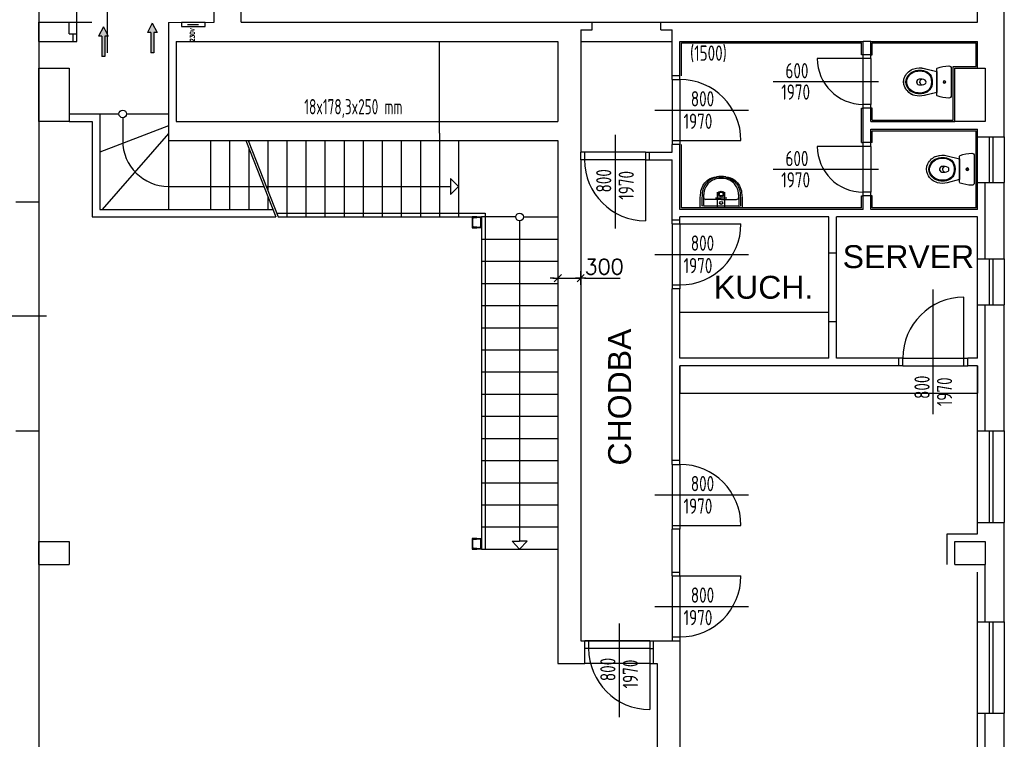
# Model space of a CAD drawing. Header units: millimetres. Extents: x -1190408159 to 361788912, y -2544212749 to 93633750.
# Tile 12 of 69: x 155551 to 168451, y -55897 to -46472. Entities that reach past the tile are written whole.
import ezdxf
from ezdxf.enums import TextEntityAlignment as Align

# ---------------------------------------------------------------- set-up
doc = ezdxf.new("R2010")
doc.units = ezdxf.units.MM
doc.header["$PDSIZE"] = -1
doc.linetypes.add('DIVIDE', pattern=[31.75, 12.7, -6.35, 0, -6.35, 0, -6.35])
for name, color, linetype in [('JIKA-2D', 9, 'Continuous'), ('jika2d', 4, 'Continuous'), ('KOTY', 3, 'Continuous'), ('KÓTY', 7, 'Continuous'), ('NAD', 7, 'DIVIDE'), ('OA-POPIS', 7, 'Continuous'), ('OA-TENKA', 7, 'Continuous'), ('OBKLAD', 9, 'Continuous'), ('OBVOD', 7, 'Continuous'), ('OTVORY', 1, 'Continuous'), ('POHLED', 8, 'Continuous'), ('Popis silný', 5, 'Continuous'), ('Půdorys', 7, 'Continuous'), ('SKELET', 6, 'Continuous'), ('teiko2d', 4, 'Continuous'), ('Značky', 3, 'Continuous')]:
    doc.layers.add(name, color=color, linetype=linetype)
doc.styles.add('ROMANS', font='romans.shx')
doc.styles.add('romans.shx', font='romans.shx', dxfattribs={"width": 0.8})
doc.styles.add('S_T_Y_L', font='geniso.shx', dxfattribs={"width": 0.8})
doc.styles.add('SEACAD_ARIAL_TTF', font='ARIAL.TTF')
doc.dimstyles.new('STANDARD$0', dxfattribs={"dimtxt": 2.5, "dimasz": 3, "dimexe": 1, "dimexo": 0, "dimgap": 1.5, "dimtad": 1, "dimdec": 3, "dimrnd": 0.01, "dimtxsty": 'Standard', "dimcen": 5, "dimdle": 1, "dimclrd": 4, "dimclre": 4, "dimclrt": 4, "dimazin": 2, "dimtfac": 0.6, "dimtdec": 3, "dimtmove": 0, "dimatfit": 3, "dimfxl": 1, "dimtvp": 1.5, "dimtolj": 1, "dimarcsym": 0})
doc.dimstyles.new('STAVEBNI50', dxfattribs={"dimscale": 100, "dimtxt": 2, "dimasz": 0.5, "dimexe": 1, "dimexo": 5, "dimgap": 1, "dimtad": 1, "dimdec": 0, "dimrnd": 5, "dimdsep": 46, "dimtxsty": 'ROMANS', "dimblk": 'KOTSIP', "dimcen": 0, "dimse1": 1, "dimse2": 1, "dimclrd": 256, "dimclre": 256, "dimclrt": 5, "dimadec": 0, "dimazin": 0, "dimtfac": 0.75, "dimtdec": 0, "dimtix": 1, "dimtmove": 2, "dimatfit": 3, "dimfxl": 1, "dimtvp": 1, "dimtolj": 1, "dimtzin": 0, "dimarcsym": 0})

# ---------------------------------------------------------------- blocks, each defined once
blk = doc.blocks.new('WC1')
at = {"layer": 'JIKA-2D', "color": 4, "linetype": 'Continuous'}
for points in [[(-178, 0, 0.448493), (-210, -31, 0.083491), (-180, -184, 0.312202), (-171, -191), (171, -191, 0.312175), (180, -184, 0.083488), (210, -31, 0.448493), (178, 0)], [(-136, -191), (-177, -353, 0.120198), (-178, -479, 0.223955), (-68, -607, 0.23388), (73, -607, 0.19794), (173, -490, 0.140172), (177, -353), (136, -191)], [(-2, -251, 0.174099), (-98, -279, 0.09079), (-132, -317, 0.124463), (-155, -413, 0.112921), (-133, -509, 0.175053), (-55, -580, 0.258811), (55, -580, 0.171883), (133, -509, 0.132088), (155, -413, 0.130329), (132, -317, 0.206732), (52, -256, 0.065592), (1, -251)]]:
    blk.add_lwpolyline(points, format="xyb", close=True, dxfattribs=at)
at = {"layer": 'JIKA-2D', "color": 9, "linetype": 'Continuous'}
for points in [[(-2, -261, 0.206576), (-105, -298, 0.205237), (-144, -433, 0.181771), (-98, -539, 0.194255), (-8, -584, 0.110799), (51, -573, 0.151845), (124, -505, 0.116294), (145, -413, 0.200993), (105, -298, 0.194141), (4, -260)], [(-37, -421, -0.14759), (-25, -342, -0.509098), (23, -342, -0.150241), (38, -420, -0.827552), (-37, -425)]]:
    blk.add_lwpolyline(points, format="xyb", close=True, dxfattribs=at)
blk.add_lwpolyline([(-37, -388, 0.634876), (37, -386)], format="xyb", dxfattribs=at)
at = {"layer": 'JIKA-2D', "color": 4, "linetype": 'Continuous'}
blk.add_circle((0, -90), 17.1, dxfattribs=at)
at = {"layer": 'JIKA-2D', "color": 9, "linetype": 'Continuous'}
blk.add_circle((0, -90), 13.6, dxfattribs=at)
blk = doc.blocks.new('KOTSIP')
at = {"layer": 'KOTY'}
for p, q in [((-1.33, 0), (1.33, 0)), ((-0.94, -0.94), (0.94, 0.94)), ((0, 1.79), (0, -1.79))]:
    blk.add_line(p, q, dxfattribs=at)
blk = doc.blocks.new('*D1422')
at = {"layer": 'Defpoints', "color": 0, "linetype": 'ByBlock', "ltscale": 2, "transparency": 16777216}
for p in [(162617, 63752), (162317, 62302), (162617, 60502)]:
    blk.add_point(p, dxfattribs=at)
at = {"layer": 'KOTY', "linetype": 'ByBlock', "lineweight": -2, "ltscale": 2, "transparency": 16777216}
for p, q in [((162267, 60502), (162217, 60502)), ((162317, 60502), (162617, 60502)), ((162667, 60502), (162717, 60502))]:
    blk.add_line(p, q, dxfattribs=at)
at = {"layer": 'KOTY', "linetype": 'ByBlock', "lineweight": -2, "ltscale": 2, "transparency": 16777216, "xscale": 50, "yscale": 50, "zscale": 50}
blk.add_blockref('KOTSIP', (162317, 60502), dxfattribs=at)
at = {"layer": 'KOTY', "linetype": 'ByBlock', "lineweight": -2, "ltscale": 2, "transparency": 16777216, "xscale": 50, "yscale": 50, "zscale": 50, "rotation": 180}
blk.add_blockref('KOTSIP', (162617, 60502), dxfattribs=at)
at = {"layer": 'KOTY', "color": 5, "linetype": 'ByBlock', "ltscale": 2, "transparency": 16777216, "insert": (162924, 60651), "char_height": 200, "attachment_point": 5, "style": 'ROMANS'}
blk.add_mtext('\\A1;300', dxfattribs=at)
blk = doc.blocks.new('A$C469515AC')
at = {"layer": 'Popis silný', "ltscale": 5}
blk.add_hatch(color=1, dxfattribs=at).paths.add_polyline_path([(64, 387), (128, 264), (84, 264), (84, 0), (44, 0), (44, 264), (0, 264)])
at = {"layer": 'Popis silný', "color": 1, "ltscale": 5}
for p, q in [((64, 387), (0, 264)), ((0, 264), (44, 264)), ((44, 264), (44, 0)), ((64, 387), (128, 264)), ((84, 264), (84, 0)), ((84, 264), (128, 264)), ((44, 0), (84, 0))]:
    blk.add_line(p, q, dxfattribs=at)
blk = doc.blocks.new('*D1430')
at = {"layer": 'Defpoints', "color": 0, "linetype": 'ByBlock', "ltscale": 2, "transparency": 16777216}
for p in [(163917, 59352), (167817, 59352), (167817, 58996)]:
    blk.add_point(p, dxfattribs=at)
at = {"layer": 'KÓTY', "color": 4, "linetype": 'ByBlock', "lineweight": -2, "ltscale": 2, "transparency": 16777216}
for p, q in [((163917, 59352), (163917, 58995)), ((167817, 59352), (167817, 58995)), ((163920, 58996), (167814, 58996))]:
    blk.add_line(p, q, dxfattribs=at)
at = {"layer": 'KÓTY', "color": 4, "linetype": 'ByBlock', "ltscale": 2, "transparency": 16777216}
for points in [[(163920, 58997), (163920, 58996), (163917, 58996)], [(167814, 58997), (167814, 58996), (167817, 58996)]]:
    blk.add_solid(points, dxfattribs=at)
at = {"layer": 'KÓTY', "color": 4, "linetype": 'ByBlock', "ltscale": 2, "transparency": 16777216, "insert": (165867, 58999), "char_height": 2.5, "attachment_point": 5}
blk.add_mtext('\\A1;3900', dxfattribs=at)
blk = doc.blocks.new('A$C16F2517A')
at = {"layer": 'JIKA-2D', "linetype": 'ByBlock'}
for points in [[(167280.8282, 62934.6), (167118.8529, 62892.9181, -0.120198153), (166992.4768, 62892.5952, -0.2239549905), (166864.356, 63001.9928, -0.2338795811), (166864.356, 63143.328, -0.1979395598), (166981.3822, 63243.1285, -0.1401719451), (167118.8529, 63247.4375), (167280.8282, 63205.8931)], [(167220.7745, 63067.8256, -0.1740990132), (167192.7747, 62971.8113, -0.0907895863), (167154.3143, 62937.7359, -0.1244630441), (167058.3488, 62914.8969, -0.1129211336), (166962.3159, 62937.4475, -0.1750533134), (166891.2373, 63015.3118, -0.2588111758), (166891.2373, 63125.0438, -0.171882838), (166962.3159, 63202.9081, -0.1320878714), (167058.3488, 63225.4586, -0.1303286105), (167154.3143, 63202.6197, -0.2067324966), (167215.309, 63122.3649, -0.0655918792), (167220.7745, 63071.5083)], [(167210.9534, 63068.4395, -0.2065757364), (167173.4232, 62964.8939, -0.205236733), (167038.0562, 62925.8746, -0.1817712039), (166932.4929, 62971.9427, -0.1942552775), (166887.9305, 63062.3108, -0.1107989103), (166898.264, 63121.4723, -0.1518451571), (166966.9962, 63194.0675, -0.116294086), (167058.3341, 63215.4585, -0.2009926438), (167173.4232, 63175.4621, -0.1941405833), (167211.5674, 63074.5775)], [(167471.5453, 62892.6778, -0.4484928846), (167440.8448, 62860.0425, -0.0834908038), (167287.3015, 62890.1833, -0.3122022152), (167280.8282, 62899.5409), (167280.8282, 63240.8147, -0.3121754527), (167287.3015, 63250.1722, -0.0834882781), (167440.8448, 63280.3134, -0.4484928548), (167471.5453, 63247.6778)], [(167050.1338, 63033.4517, 0.1475904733), (167129.06, 63045.5723, 0.509097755), (167129.3158, 63093.6058, 0.1502406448), (167051.6794, 63107.7429, 0.8275521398), (167046.4239, 63033.6133)], [(167580.8282, 61791.5116), (167418.8529, 61749.8297, -0.120198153), (167292.4768, 61749.5068, -0.2239549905), (167164.356, 61858.9044, -0.2338795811), (167164.356, 62000.2396, -0.1979395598), (167281.3822, 62100.0401, -0.1401719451), (167418.8529, 62104.3491), (167580.8282, 62062.8048)], [(167520.7745, 61924.7372, -0.1740990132), (167492.7747, 61828.7229, -0.0907895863), (167454.3143, 61794.6475, -0.1244630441), (167358.3488, 61771.8086, -0.1129211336), (167262.3159, 61794.3591, -0.1750533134), (167191.2373, 61872.2234, -0.2588111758), (167191.2373, 61981.9554, -0.171882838), (167262.3159, 62059.8197, -0.1320878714), (167358.3488, 62082.3702, -0.1303286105), (167454.3143, 62059.5313, -0.2067324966), (167515.309, 61979.2765, -0.0655918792), (167520.7745, 61928.4199)], [(167510.9534, 61925.3511, -0.2065757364), (167473.4232, 61821.8055, -0.205236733), (167338.0562, 61782.7862, -0.1817712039), (167232.4929, 61828.8543, -0.1942552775), (167187.9305, 61919.2224, -0.1107989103), (167198.264, 61978.3839, -0.1518451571), (167266.9962, 62050.9791, -0.116294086), (167358.3341, 62072.3701, -0.2009926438), (167473.4232, 62032.3737, -0.1941405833), (167511.5674, 61931.4891)], [(167771.5453, 61749.5894, -0.4484928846), (167740.8448, 61716.9542, -0.0834908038), (167587.3015, 61747.095, -0.3122022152), (167580.8282, 61756.4525), (167580.8282, 62097.7263, -0.3121754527), (167587.3015, 62107.0838, -0.0834882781), (167740.8448, 62137.225, -0.4484928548), (167771.5453, 62104.5894)], [(167350.1338, 61890.3633, 0.1475904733), (167429.06, 61902.4839, 0.509097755), (167429.3158, 61950.5174, 0.1502406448), (167351.6794, 61964.6545, 0.8275521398), (167346.4239, 61890.525)]]:
    blk.add_lwpolyline(points, format="xyb", close=True, dxfattribs=at)
for points in [[(167083.2418, 63032.7696, -0.6348764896), (167085.3115, 63107.4224)], [(167383.2418, 61889.6812, -0.6348764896), (167385.3115, 61964.334)]]:
    blk.add_lwpolyline(points, format="xyb", dxfattribs=at)
for radius in [17.0932, 13.6038]:
    blk.add_circle((167681.7771, 61927.0894), radius, dxfattribs=at)
at = {"layer": 'jika2d', "linetype": 'ByBlock'}
for q in [(164256.945, 61532.0894), (164656.9398, 61532.0894)]:
    blk.add_line((164456.9424, 61532.0894), q, dxfattribs=at)
for points in [[(164518.7774, 61829.2891, -0.1381027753), (164634.1858, 61783.3667, -0.2109720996), (164724.9278, 61620.9135, -0.0228916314), (164731.9424, 61481.6987), (164731.9424, 61422.0894), (164181.9424, 61422.0894), (164181.9424, 61481.6987, -0.0228916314), (164188.9569, 61620.9135, -0.2109720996), (164279.6989, 61783.3667, -0.1381027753), (164395.1074, 61829.2891, -0.1001703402)], [(164395.1074, 61817.9482, 0.1490987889), (164284.1622, 61765.872, 0.1821692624), (164208.8916, 61619.274, 0.0229308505), (164201.9424, 61481.6529), (164201.9424, 61446.2784)], [(164518.7774, 61829.2891, 0.0776309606), (164395.1074, 61829.2891, 0.0776309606)], [(164518.7774, 61817.9482, 0.0776309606), (164395.1074, 61817.9482, 0.0776309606)], [(164518.7774, 61802.5195, 0.0776309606), (164395.1074, 61802.5195, 0.0776309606)], [(164518.7774, 61817.9482, -0.1490987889), (164629.7225, 61765.872, -0.1821692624), (164704.9931, 61619.274, -0.0229308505), (164711.9424, 61481.6529), (164711.9424, 61446.2784)], [(164226.945, 61562.0894, 0.0227199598), (164229.1992, 61442.0894, 0.089111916)], [(164686.9398, 61562.0894, -0.0226853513), (164684.6856, 61442.0894, -0.089111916)]]:
    blk.add_lwpolyline(points, format="xyb", dxfattribs=at)
for points in [[(164229.1992, 61442.0894), (164201.9424, 61446.2784)], [(164684.6856, 61442.0894), (164229.1992, 61442.0894)], [(164684.6856, 61442.0894), (164711.9424, 61446.2784)]]:
    blk.add_lwpolyline(points, dxfattribs=at)
for centre, radius in [((164456.9424, 61603.0894), 37.5), ((164456.9424, 61603.0894), 25), ((164456.9424, 61487.0894), 20)]:
    blk.add_circle(centre, radius, dxfattribs=at)
for centre, radius, start, end in [((164442.7814, 61595.1358), 212.7929, 102.9464023, 143.51515067), ((164471.1034, 61595.1358), 212.7929, 36.48484933, 77.0535977), ((164446.1179, 61593.8233), 216.2579, 143.76118327, 174.20939002), ((164467.7669, 61593.8233), 216.2579, 5.79060998, 36.23881673), ((164423.9205, 61574.236), 197.3496, 167.88866791, 183.52869455), ((164256.945, 61562.0894), 30, 180, 270), ((164656.9398, 61562.0894), 30, 270, 0), ((164489.9643, 61574.236), 197.3496, 356.47130545, 12.11133209)]:
    blk.add_arc(centre, radius, start, end, dxfattribs=at)
at = {"layer": 'KOTY', "linetype": 'ByBlock', "ltscale": 2}
blk.add_line((162716.5453, 60502.0894), (163135.1343, 60502.0894), dxfattribs=at)
at = {"layer": 'NAD', "linetype": 'ByBlock', "ltscale": 0.5}
for p, q in [((160766.5453, 62402.0894), (160766.5453, 63602.0894)), ((158266.5453, 62302.0894), (158266.5453, 62285.3137))]:
    blk.add_line(p, q, dxfattribs=at)
at = {"layer": 'NAD', "linetype": 'ByBlock', "ltscale": 10}
for p, q in [((160766.5453, 62402.0894), (160766.5453, 61302.0894)), ((158516.5453, 62302.0894), (158516.5453, 61650.972)), ((158766.5453, 62302.0894), (158766.5453, 61302.0894)), ((159016.5453, 62302.0894), (159016.5453, 61302.0894)), ((159266.5453, 62302.0894), (159266.5453, 61302.0894)), ((159516.5453, 62302.0894), (159516.5453, 61302.0894)), ((159766.5453, 62302.0894), (159766.5453, 61302.0894)), ((160016.5453, 62302.0894), (160016.5453, 61302.0894)), ((160266.5453, 62302.0894), (160266.5453, 61302.0894)), ((160516.5453, 62302.0894), (160516.5453, 61302.0894)), ((161016.5453, 62302.0894), (161016.5453, 61302.0894)), ((161016.5453, 61702.0894), (160910.4793, 61808.1554)), ((160910.4793, 61808.1554), (160910.4793, 61596.0234)), ((158496.3994, 61702.0894), (160910.4793, 61702.0894)), ((161016.5453, 61702.0894), (160910.4793, 61596.0234)), ((158634.3377, 61352.0894), (161366.5453, 61352.0894)), ((158654.0432, 61302.0894), (161316.5453, 61302.0894)), ((161316.5453, 61302.0894), (161316.5453, 56952.0894)), ((161766.5453, 61302.0894), (161316.5453, 61302.0894)), ((161366.5453, 61352.0894), (161366.5453, 56952.0894)), ((161866.5453, 61302.0894), (162316.5453, 61302.0894)), ((161816.5453, 61252.0894), (161816.5453, 57054.7228)), ((161316.5453, 61012.0894), (162316.5453, 61012.0894)), ((161316.5453, 60722.0894), (162316.5453, 60722.0894)), ((161316.5453, 60432.0894), (162316.5453, 60432.0894)), ((161316.5453, 60142.0894), (162316.5453, 60142.0894)), ((161316.5453, 59852.0894), (162316.5453, 59852.0894)), ((161316.5453, 59562.0894), (162316.5453, 59562.0894)), ((161316.5453, 59272.0894), (162316.5453, 59272.0894)), ((161316.5453, 58982.0894), (162316.5453, 58982.0894)), ((161316.5453, 58692.0894), (162316.5453, 58692.0894)), ((161316.5453, 58402.0894), (162316.5453, 58402.0894)), ((161316.5453, 58112.0894), (162316.5453, 58112.0894)), ((161316.5453, 57822.0894), (162316.5453, 57822.0894)), ((161316.5453, 57532.0894), (162316.5453, 57532.0894)), ((161316.5453, 57242.0894), (162316.5453, 57242.0894)), ((161816.5453, 56952.0894), (161719.4979, 57054.7228)), ((161719.4979, 57054.7228), (161816.5453, 57054.7228)), ((161816.5453, 56952.0894), (161913.5927, 57054.7228)), ((161913.5927, 57054.7228), (161816.5453, 57054.7228)), ((161316.5453, 56952.0894), (162316.5453, 56952.0894))]:
    blk.add_line(p, q, dxfattribs=at)
blk.add_circle((161816.5453, 61302.0894), 50, dxfattribs=at)
at = {"layer": 'OA-TENKA', "linetype": 'ByBlock', "ltscale": 50}
for p, q in [((162766.5453, 63852.0894), (163666.5453, 63852.0894)), ((162616.5453, 63602.0894), (163816.5453, 63602.0894)), ((155516.5453, 61502.0894), (155516.5453, 58502.0894))]:
    blk.add_line(p, q, dxfattribs=at)
at = {"layer": 'OA-TENKA', "linetype": 'ByBlock', "ltscale": 2}
blk.add_line((165866.5453, 60052.0894), (163916.5453, 60052.0894), dxfattribs=at)
at = {"layer": 'OBKLAD', "linetype": 'ByBlock', "ltscale": 2}
for p, q in [((163936.5453, 63582.0894), (166296.5453, 63582.0894)), ((163936.5453, 63152.0894), (163936.5453, 63582.0894)), ((166296.5453, 63427.0894), (166296.5453, 63582.0894)), ((166436.5453, 63582.0894), (167796.5453, 63582.0894)), ((166436.5453, 63427.0894), (166436.5453, 63582.0894)), ((167796.5453, 63272.0894), (167796.5453, 63582.0894)), ((166316.5453, 63427.0894), (166296.5453, 63427.0894)), ((166416.5453, 63427.0894), (166436.5453, 63427.0894)), ((167496.5453, 62572.0894), (167496.5453, 63272.0894)), ((167496.5453, 63272.0894), (167796.5453, 63272.0894)), ((166296.5453, 62277.0894), (166296.5453, 62727.0894)), ((166296.5453, 62727.0894), (166316.5453, 62727.0894)), ((166436.5453, 62727.0894), (166416.5453, 62727.0894)), ((166436.5453, 62572.0894), (166436.5453, 62727.0894)), ((166436.5453, 62572.0894), (167496.5453, 62572.0894)), ((166436.5453, 62277.0894), (166436.5453, 62432.0894)), ((166436.5453, 62432.0894), (167796.5453, 62432.0894)), ((167796.5453, 61422.0894), (167796.5453, 62432.0894)), ((163936.5453, 61422.0894), (163936.5453, 62251.9981)), ((166296.5453, 62277.0894), (166316.5453, 62277.0894)), ((166436.5453, 62277.0894), (166416.5453, 62277.0894)), ((166296.5453, 61422.0894), (166296.5453, 61577.0894)), ((166296.5453, 61577.0894), (166316.5453, 61577.0894)), ((166436.5453, 61577.0894), (166416.5453, 61577.0894)), ((166436.5453, 61422.0894), (166436.5453, 61577.0894)), ((166296.5453, 61422.0894), (163936.5453, 61422.0894)), ((167796.5453, 61422.0894), (166436.5453, 61422.0894))]:
    blk.add_line(p, q, dxfattribs=at)
at = {"layer": 'OBVOD', "linetype": 'ByBlock'}
for p, q in [((155516.5453, 64402.0894), (155516.5453, 61502.0894)), ((157216.5453, 63851.0518), (157216.5453, 62302.0894)), ((162616.5453, 63752.0894), (162616.5453, 62152.0894)), ((157316.5453, 63602.0894), (157316.5453, 62552.0894)), ((162316.5453, 63602.0894), (162316.5453, 62552.0894)), ((155916.5453, 62652.0894), (156316.5453, 62652.0894)), ((156316.5453, 62652.0894), (156316.5453, 61402.0894)), ((155916.5453, 62552.0894), (156216.5453, 62552.0894)), ((156216.5453, 62552.0894), (156216.5453, 61302.0894)), ((162316.5453, 62302.0894), (162316.5453, 55452.0894)), ((162616.5453, 62052.0894), (162616.5453, 55752.0894)), ((155216.5453, 61502.0894), (155516.5453, 61502.0894)), ((155216.5453, 58502.0894), (155516.5453, 58502.0894)), ((155516.5453, 58502.0894), (155516.5453, 43952.0894)), ((163916.5453, 55752.0894), (163916.5453, 50852.0894)), ((163616.5453, 55452.0894), (163616.5453, 47602.0894))]:
    blk.add_line(p, q, dxfattribs=at)
at = {"layer": 'OBVOD', "linetype": 'ByBlock', "ltscale": 2}
for p, q in [((168166.5453, 62352.0894), (168166.5453, 64427.0894)), ((167816.5453, 63852.0894), (167816.5453, 64264.2001)), ((157816.5453, 63852.0894), (157816.5453, 64019.0143)), ((158166.5453, 63852.0894), (158166.5453, 64019.0143)), ((155516.5453, 63852.0894), (155916.5453, 63852.0894)), ((155916.5453, 63702.0894), (155916.5453, 63852.0894)), ((157216.5453, 63851.0518), (157816.5453, 63852.0894)), ((158166.5453, 63852.0894), (162766.5453, 63852.0894)), ((162616.5453, 63752.0894), (162766.5453, 63752.0894)), ((162766.5453, 63752.0894), (162766.5453, 63852.0894)), ((163666.5453, 63852.0894), (165116.5453, 63852.0894)), ((163666.5453, 63752.0894), (163816.5453, 63752.0894)), ((163816.5453, 63152.0894), (163816.5453, 63752.0894)), ((165116.5453, 63852.0894), (167816.5453, 63852.0894)), ((155516.5453, 63602.0894), (156016.5453, 63602.0894)), ((155916.5453, 63702.0894), (156016.5453, 63702.0894)), ((156016.5453, 63602.0894), (156016.5453, 63702.0894)), ((157316.5453, 63602.0894), (162316.5453, 63602.0894)), ((163916.5453, 63602.0894), (166316.5453, 63602.0894)), ((163916.5453, 63152.0894), (163916.5453, 63602.0894)), ((166316.5453, 63377.0894), (166316.5453, 63602.0894)), ((166416.5453, 63602.0894), (167816.5453, 63602.0894)), ((166416.5453, 63377.0894), (166416.5453, 63602.0894)), ((167816.5453, 63252.0894), (167816.5453, 63602.0894)), ((166416.5453, 63377.0894), (166316.5453, 63377.0894)), ((163916.5453, 63152.0894), (163816.5453, 63152.0894)), ((166316.5453, 62227.0894), (166316.5453, 62777.0894)), ((166416.5453, 62777.0894), (166316.5453, 62777.0894)), ((166416.5453, 62552.0894), (166416.5453, 62777.0894)), ((157316.5453, 62552.0894), (162316.5453, 62552.0894)), ((166416.5453, 62552.0894), (167516.5453, 62552.0894)), ((166416.5453, 62227.0894), (166416.5453, 62452.0894)), ((166416.5453, 62452.0894), (167816.5453, 62452.0894)), ((167816.5453, 62352.0894), (167816.5453, 62452.0894)), ((167816.5453, 62352.0894), (168166.5453, 62352.0894)), ((157216.5453, 62302.0894), (162316.5453, 62302.0894)), ((163816.5453, 62152.0894), (163816.5453, 62252.0894)), ((163916.5453, 62252.0894), (163816.5453, 62252.0894)), ((163916.5453, 61402.0894), (163916.5453, 62252.0894)), ((166416.5453, 62227.0894), (166316.5453, 62227.0894)), ((162616.5453, 62052.0894), (162616.5453, 62152.0894)), ((163516.5453, 62052.0894), (163516.5453, 62152.0894)), ((163516.5453, 62152.0894), (163816.5453, 62152.0894)), ((163516.5453, 62052.0894), (163816.5453, 62052.0894)), ((163816.5453, 61262.0894), (163816.5453, 62052.0894)), ((167816.5453, 61402.0894), (167816.5453, 61752.0894)), ((167816.5453, 61752.0894), (168166.5453, 61752.0894)), ((168166.5453, 60752.0894), (168166.5453, 61752.0894)), ((166316.5453, 61402.0894), (166316.5453, 61627.0894)), ((166416.5453, 61627.0894), (166316.5453, 61627.0894)), ((166416.5453, 61402.0894), (166416.5453, 61627.0894)), ((156216.5453, 61302.0894), (158621.7974, 61302.0894)), ((156316.5453, 61402.0894), (158582.3865, 61402.0894)), ((166316.5453, 61402.0894), (163916.5453, 61402.0894)), ((165866.5453, 61302.0894), (163916.5453, 61302.0894)), ((163916.5453, 61262.0894), (163916.5453, 61302.0894)), ((165866.5453, 60827.0894), (165866.5453, 61302.0894)), ((167816.5453, 61302.0894), (165966.5453, 61302.0894)), ((165966.5453, 60827.0894), (165966.5453, 61302.0894)), ((167816.5453, 61402.0894), (166416.5453, 61402.0894)), ((167816.5453, 60752.0894), (167816.5453, 61302.0894)), ((163916.5453, 61262.0894), (163816.5453, 61262.0894)), ((165966.5453, 60827.0894), (165866.5453, 60827.0894)), ((167816.5453, 60752.0894), (168166.5453, 60752.0894)), ((163916.5453, 60362.0894), (163816.5453, 60362.0894)), ((163816.5453, 58112.0894), (163816.5453, 60362.0894)), ((163916.5453, 59452.0894), (163916.5453, 60362.0894)), ((167816.5453, 59452.0894), (167816.5453, 60152.0894)), ((167816.5453, 60152.0894), (168166.5453, 60152.0894)), ((168166.5453, 58502.0894), (168166.5453, 60152.0894)), ((165866.5453, 59452.0894), (165866.5453, 59927.0894)), ((165966.5453, 59927.0894), (165866.5453, 59927.0894)), ((165966.5453, 59452.0894), (165966.5453, 59927.0894)), ((165866.5453, 59452.0894), (163916.5453, 59452.0894)), ((166786.5453, 59352.0894), (163916.5453, 59352.0894)), ((163916.5453, 58112.0894), (163916.5453, 59352.0894)), ((166786.5453, 59452.0894), (165966.5453, 59452.0894)), ((166786.5453, 59352.0894), (166786.5453, 59452.0894)), ((167686.5453, 59352.0894), (167686.5453, 59452.0894)), ((167816.5453, 59452.0894), (167686.5453, 59452.0894)), ((167816.5453, 59352.0894), (167686.5453, 59352.0894)), ((167816.5453, 58502.0894), (167816.5453, 59352.0894)), ((167816.5453, 58502.0894), (168166.5453, 58502.0894)), ((163916.5453, 58112.0894), (163816.5453, 58112.0894)), ((167816.5453, 57302.0894), (168166.5453, 57302.0894)), ((167816.5453, 57152.0894), (167816.5453, 57302.0894)), ((168166.5453, 56002.0894), (168166.5453, 57302.0894)), ((163916.5453, 57212.0894), (163816.5453, 57212.0894)), ((163816.5453, 56652.0894), (163816.5453, 57212.0894)), ((163916.5453, 56652.0894), (163916.5453, 57212.0894)), ((167416.5453, 57152.0894), (167816.5453, 57152.0894)), ((167416.5453, 56752.0894), (167416.5453, 57152.0894)), ((163816.5453, 56652.0894), (163916.5453, 56652.0894)), ((167816.5453, 56002.0894), (167816.5453, 56652.0894)), ((167816.5453, 56002.0894), (168166.5453, 56002.0894)), ((162616.5453, 55752.0894), (163816.5453, 55752.0894)), ((162670.6794, 55452.0894), (162670.6794, 55752.0894)), ((163570.6794, 55452.0894), (163570.6794, 55752.0894)), ((163816.5453, 55752.0894), (163916.5453, 55752.0894)), ((162316.5453, 55452.0894), (162670.6794, 55452.0894)), ((163570.6794, 55452.0894), (163616.5453, 55452.0894)), ((167816.5453, 53202.0894), (167816.5453, 54802.0894)), ((167816.5453, 54802.0894), (168166.5453, 54802.0894)), ((168166.5453, 53202.0894), (168166.5453, 54802.0894))]:
    blk.add_line(p, q, dxfattribs=at)
for points in [[(161196.5453, 61162.0894), (161256.5453, 61162.0894), (161256.5453, 61164.6114, 0.391021), (161251.4843, 61170.0944), (161212.7483, 61173.1934, -0.391021), (161203.5453, 61183.1614), (161203.5453, 61281.0174, -0.391021), (161212.7483, 61290.9854), (161251.4843, 61294.0844, 0.391021), (161256.5453, 61299.5674), (161256.5453, 61302.0894), (161196.5453, 61302.0894)], [(161316.5453, 61162.0894), (161256.5453, 61162.0894), (161256.5453, 61164.6114, -0.391021), (161261.6063, 61170.0944), (161300.3423, 61173.1934, 0.391021), (161309.5453, 61183.1614), (161309.5453, 61281.0174, 0.391021), (161300.3423, 61290.9854), (161261.6063, 61294.0844, -0.391021), (161256.5453, 61299.5674), (161256.5453, 61302.0894), (161316.5453, 61302.0894)], [(161196.5453, 56952.0894), (161256.5453, 56952.0894), (161256.5453, 56954.6114, 0.391021), (161251.4843, 56960.0944), (161212.7483, 56963.1934, -0.391021), (161203.5453, 56973.1614), (161203.5453, 57071.0174, -0.391021), (161212.7483, 57080.9854), (161251.4843, 57084.0844, 0.391021), (161256.5453, 57089.5674), (161256.5453, 57092.0894), (161196.5453, 57092.0894)], [(161316.5453, 56952.0894), (161256.5453, 56952.0894), (161256.5453, 56954.6114, -0.391021), (161261.6063, 56960.0944), (161300.3423, 56963.1934, 0.391021), (161309.5453, 56973.1614), (161309.5453, 57071.0174, 0.391021), (161300.3423, 57080.9854), (161261.6063, 57084.0844, -0.391021), (161256.5453, 57089.5674), (161256.5453, 57092.0894), (161316.5453, 57092.0894)]]:
    blk.add_lwpolyline(points, format="xyb", close=True, dxfattribs=at)
at = {"layer": 'OTVORY', "linetype": 'ByBlock'}
for p, q in [((163816.5453, 63102.0894), (163816.5453, 63152.0894)), ((163816.5453, 63102.0894), (163916.5453, 63102.0894)), ((163816.5453, 63102.0894), (163816.5453, 62302.0894)), ((163916.5453, 63102.0894), (163916.5453, 63152.0894)), ((163916.5453, 63102.0894), (163916.5453, 62302.0894)), ((163588.4758, 62702.0894), (164816.5453, 62702.0894)), ((163066.5453, 62380.1589), (163066.5453, 61152.0894)), ((163816.5453, 62302.0894), (163916.5453, 62302.0894)), ((163816.5453, 62302.0894), (163816.5453, 62252.0894)), ((163916.5453, 62302.0894), (164716.5453, 62302.0894)), ((163916.5453, 62302.0894), (163916.5453, 62252.0894)), ((162666.5453, 62152.0894), (162616.5453, 62152.0894)), ((162666.5453, 62052.0894), (162616.5453, 62052.0894)), ((162666.5453, 62152.0894), (162666.5453, 62052.0894)), ((163466.5453, 62152.0894), (162666.5453, 62152.0894)), ((163466.5453, 62052.0894), (162666.5453, 62052.0894)), ((163466.5453, 62152.0894), (163466.5453, 62052.0894)), ((163466.5453, 62152.0894), (163516.5453, 62152.0894)), ((163466.5453, 62052.0894), (163516.5453, 62052.0894)), ((163466.5453, 62052.0894), (163466.5453, 61252.0894)), ((163816.5453, 61212.0894), (163816.5453, 61262.0894)), ((163816.5453, 61212.0894), (163916.5453, 61212.0894)), ((163816.5453, 61212.0894), (163816.5453, 60412.0894)), ((163916.5453, 61212.0894), (163916.5453, 61262.0894)), ((163916.5453, 61212.0894), (163916.5453, 60412.0894)), ((163916.5453, 61212.0894), (164716.5453, 61212.0894)), ((163588.4758, 60812.0894), (164816.5453, 60812.0894)), ((165866.5453, 59927.0894), (165866.5453, 60827.0894)), ((165966.5453, 59927.0894), (165966.5453, 60827.0894)), ((163816.5453, 60412.0894), (163916.5453, 60412.0894)), ((163816.5453, 60412.0894), (163816.5453, 60362.0894)), ((163916.5453, 60412.0894), (163916.5453, 60362.0894)), ((167236.5453, 58720.7069), (167236.5453, 60352.0894)), ((167636.5453, 59452.0894), (167636.5453, 60252.0894)), ((155616.5453, 60002.0894), (153616.5453, 60002.0894)), ((166836.5453, 59452.0894), (166786.5453, 59452.0894)), ((166836.5453, 59352.0894), (166786.5453, 59352.0894)), ((166836.5453, 59352.0894), (166836.5453, 59452.0894)), ((166836.5453, 59452.0894), (167636.5453, 59452.0894)), ((166836.5453, 59352.0894), (167636.5453, 59352.0894)), ((167636.5453, 59352.0894), (167636.5453, 59452.0894)), ((167636.5453, 59452.0894), (167686.5453, 59452.0894)), ((167636.5453, 59352.0894), (167686.5453, 59352.0894)), ((163816.5453, 58062.0894), (163816.5453, 58112.0894)), ((163816.5453, 58062.0894), (163916.5453, 58062.0894)), ((163816.5453, 58062.0894), (163816.5453, 57262.0894)), ((163916.5453, 58062.0894), (163916.5453, 58112.0894)), ((163916.5453, 58062.0894), (163916.5453, 57262.0894)), ((163588.4758, 57662.0894), (164816.5453, 57662.0894)), ((163816.5453, 57262.0894), (163916.5453, 57262.0894)), ((163816.5453, 57262.0894), (163816.5453, 57212.0894)), ((163916.5453, 57262.0894), (164716.5453, 57262.0894)), ((163916.5453, 57262.0894), (163916.5453, 57212.0894)), ((163816.5453, 56602.0894), (163816.5453, 56652.0894)), ((163916.5453, 56602.0894), (163916.5453, 56652.0894)), ((163816.5453, 56602.0894), (163916.5453, 56602.0894)), ((163816.5453, 56602.0894), (163816.5453, 55802.0894)), ((163916.5453, 56602.0894), (163916.5453, 55802.0894)), ((163916.5453, 56602.0894), (164716.5453, 56602.0894)), ((163588.4758, 56202.0894), (164816.5453, 56202.0894)), ((163120.6794, 55980.1589), (163120.6794, 54752.0894)), ((162720.6794, 55752.0894), (162670.6794, 55752.0894)), ((162720.6794, 55752.0894), (162720.6794, 55652.0894)), ((163520.6794, 55752.0894), (162720.6794, 55752.0894)), ((163520.6794, 55752.0894), (163520.6794, 55652.0894)), ((163520.6794, 55752.0894), (163570.6794, 55752.0894)), ((163816.5453, 55802.0894), (163916.5453, 55802.0894)), ((163816.5453, 55802.0894), (163816.5453, 55752.0894)), ((163916.5453, 55802.0894), (163916.5453, 55752.0894)), ((162720.6794, 55652.0894), (162670.6794, 55652.0894)), ((163520.6794, 55652.0894), (162720.6794, 55652.0894)), ((163520.6794, 55652.0894), (163570.6794, 55652.0894)), ((163520.6794, 55652.0894), (163520.6794, 54852.0894)), ((162720.6794, 55452.0894), (162670.6794, 55452.0894)), ((163520.6794, 55452.0894), (162720.6794, 55452.0894)), ((163520.6794, 55452.0894), (163570.6794, 55452.0894))]:
    blk.add_line(p, q, dxfattribs=at)
for centre, start, end in [((163916.5453, 62302.0894), 0, 90), ((163466.5453, 62052.0894), 180, 270), ((163916.5453, 61212.0894), 270, 0), ((167636.5453, 59452.0894), 90, 180), ((163916.5453, 57262.0894), 0, 90), ((163916.5453, 56602.0894), 270, 0), ((163520.6794, 55652.0894), 180, 270)]:
    blk.add_arc(centre, 800, start, end, dxfattribs=at)
at = {"layer": 'POHLED', "linetype": 'ByBlock', "ltscale": 2}
for p, q in [((156416.5453, 63452.0894), (156416.5453, 65037.033)), ((156016.5453, 63702.0894), (156016.5453, 64502.0894)), ((155516.5453, 63602.0894), (155516.5453, 63852.0894)), ((163666.5453, 63752.0894), (163666.5453, 63852.0894)), ((155966.5453, 63602.0894), (155966.5453, 63702.0894)), ((166416.5453, 63602.0894), (166316.5453, 63602.0894)), ((166316.5453, 63377.0894), (165716.5453, 63377.0894)), ((166416.5453, 63427.0894), (166316.5453, 63427.0894)), ((166316.5453, 62777.0894), (166316.5453, 63377.0894)), ((166416.5453, 63377.0894), (166416.5453, 62777.0894)), ((165136.1392, 63077.0894), (166516.5453, 63077.0894)), ((166416.5453, 62727.0894), (166316.5453, 62727.0894)), ((156316.5453, 62652.0894), (156566.5453, 62652.0894)), ((156616.5453, 62602.0894), (156616.5453, 62302.0894)), ((156666.5453, 62652.0894), (157216.5453, 62652.0894)), ((157216.5453, 62494.3767), (156316.5453, 62150.3181)), ((157216.5453, 62394.6153), (156348.6165, 61402.0894)), ((167816.5453, 61752.0894), (167816.5453, 62352.0894)), ((167966.5453, 62352.0894), (167966.5453, 61752.0894)), ((168016.5453, 62352.0894), (168016.5453, 61752.0894)), ((168166.5453, 62352.0894), (168166.5453, 61752.0894)), ((157216.5453, 62302.0894), (157216.5453, 61402.0894)), ((157766.5453, 62302.0894), (157766.5453, 61402.0894)), ((158016.5453, 62302.0894), (158016.5453, 61402.0894)), ((158227.688, 62302.0894), (158621.7974, 61302.0894)), ((158259.9338, 62302.0894), (158654.0432, 61302.0894)), ((158266.5453, 62203.4943), (158266.5453, 61402.0894)), ((166316.5453, 62227.0894), (165716.5453, 62227.0894)), ((166416.5453, 62277.0894), (166316.5453, 62277.0894)), ((166316.5453, 61627.0894), (166316.5453, 62227.0894)), ((166416.5453, 62227.0894), (166416.5453, 61627.0894)), ((165136.1392, 61927.0894), (166516.5453, 61927.0894)), ((157216.5453, 61702.0894), (158464.1536, 61702.0894)), ((167916.5453, 60752.0894), (167916.5453, 61752.0894)), ((158516.5453, 61569.1526), (158516.5453, 61402.0894)), ((166416.5453, 61577.0894), (166316.5453, 61577.0894)), ((167816.5453, 60152.0894), (167816.5453, 60752.0894)), ((167966.5453, 60752.0894), (167966.5453, 60152.0894)), ((168016.5453, 60752.0894), (168016.5453, 60152.0894)), ((168166.5453, 60752.0894), (168166.5453, 60152.0894)), ((167916.5453, 58502.0894), (167916.5453, 60152.0894)), ((167816.5453, 57302.0894), (167816.5453, 58502.0894)), ((167966.5453, 58502.0894), (167966.5453, 57302.0894)), ((168016.5453, 58502.0894), (168016.5453, 57302.0894)), ((168166.5453, 58502.0894), (168166.5453, 57302.0894)), ((167916.5453, 56002.0894), (167916.5453, 56752.0894)), ((167816.5453, 54802.0894), (167816.5453, 56002.0894)), ((167966.5453, 56002.0894), (167966.5453, 54802.0894)), ((168016.5453, 56002.0894), (168016.5453, 54802.0894)), ((168166.5453, 56002.0894), (168166.5453, 54802.0894)), ((167916.5453, 53202.0894), (167916.5453, 54802.0894))]:
    blk.add_line(p, q, dxfattribs=at)
blk.add_circle((156616.5453, 62652.0894), 50, dxfattribs=at)
for centre in [(166316.5453, 63377.0894), (157216.5453, 62302.0894), (166316.5453, 62227.0894)]:
    blk.add_arc(centre, 600, 180, 270, dxfattribs=at)
at = {"layer": 'Půdorys', "linetype": 'ByBlock'}
for p, q in [((155516.5453, 63852.0894), (156211.5453, 63852.0894)), ((157464.2684, 63824.9617), (157610.6584, 63824.9617))]:
    blk.add_line(p, q, dxfattribs=at)
blk.add_lwpolyline([(157384.5591, 63851.0208), (157384.5591, 63795.3157), (157696.1654, 63795.3157), (157696.1654, 63851.0208)], close=True, dxfattribs=at)
at = {"layer": 'SKELET', "linetype": 'ByBlock', "ltscale": 2}
for p, q in [((155516.5453, 63252.0894), (155916.5453, 63252.0894)), ((155516.5453, 62552.0894), (155516.5453, 63252.0894)), ((155916.5453, 63252.0894), (155916.5453, 62552.0894)), ((155916.5453, 62552.0894), (155516.5453, 62552.0894)), ((155516.5453, 57052.0894), (155916.5453, 57052.0894)), ((155516.5453, 56752.0894), (155516.5453, 57052.0894)), ((155916.5453, 57052.0894), (155916.5453, 56752.0894)), ((167516.5453, 57052.0894), (167916.5453, 57052.0894)), ((167516.5453, 56752.0894), (167516.5453, 57052.0894)), ((167916.5453, 57052.0894), (167916.5453, 56752.0894)), ((155516.5453, 56752.0894), (155916.5453, 56752.0894)), ((167516.5453, 56752.0894), (167916.5453, 56752.0894))]:
    blk.add_line(p, q, dxfattribs=at)
blk.add_lwpolyline([(167516.5453, 62552.0894), (167516.5453, 63252.0894), (167916.5453, 63252.0894), (167916.5453, 62552.0894), (167516.5453, 62552.0894)], dxfattribs=at)
at = {"layer": 'teiko2d', "linetype": 'ByBlock'}
for p, q in [((164531.9424, 61546.6815), (164381.9424, 61546.6815)), ((164406.9424, 61422.0894), (164406.9424, 61625.1504)), ((164506.9424, 61422.0894), (164506.9424, 61625.1504))]:
    blk.add_line(p, q, dxfattribs=at)
at = {"layer": 'POHLED', "linetype": 'ByBlock', "xscale": -1, "rotation": 270}
for p in [(167471.5453, 63070.1778), (167771.5453, 61927.0894)]:
    blk.add_blockref('WC1', p, dxfattribs=at)
at = {"layer": 'Značky', "linetype": 'ByBlock', "xscale": -1}
for p in [(156427.7373, 63404.2255), (157068.2513, 63453.8772)]:
    blk.add_blockref('A$C469515AC', p, dxfattribs=at)
at = {"layer": 'KOTY', "linetype": 'ByBlock', "style": 'S_T_Y_L'}
for s, width, p in [('(1500)', 0.8, (164289.6318, 63348.5842)), ('600', 0.8, (165449.8462, 63117.7662)), ('1970', 0.8, (165433.0223, 62838.4412)), ('18x178,3x250 mm', 0.7, (159637.8281, 62646.4442)), ('600', 0.8, (165449.8462, 61967.7662)), ('1970', 0.8, (165433.0223, 61688.4412))]:
    blk.add_text(s, height=200, dxfattribs=dict(at, width=width)).set_placement(p, align=Align.CENTER)
at = {"layer": 'OA-POPIS', "linetype": 'ByBlock', "style": 'S_T_Y_L', "width": 0.8}
for s, p in [('800', (164212.4199, 62750.1503)), ('1970', (164153.0145, 62455.349)), ('800', (164212.4199, 60860.1503)), ('1970', (164153.0145, 60565.349)), ('800', (164212.4199, 57710.1503)), ('1970', (164153.0145, 57415.349)), ('800', (164212.4199, 56250.1503)), ('1970', (164153.0145, 55955.349))]:
    blk.add_text(s, height=200, dxfattribs=at).set_placement(p, align=Align.CENTER)
for s, p in [('800', (163018.4843, 61776.0335)), ('1970', (163313.2857, 61716.6281)), ('800', (167188.4843, 59072.2653)), ('1970', (167483.2857, 59012.8598)), ('800', (163072.6184, 55376.0335)), ('1970', (163367.4198, 55316.6281))]:
    blk.add_text(s, height=200, rotation=90, dxfattribs=at).set_placement(p, align=Align.CENTER)
at = {"layer": 'OA-TENKA', "linetype": 'ByBlock', "style": 'SEACAD_ARIAL_TTF'}
for s, p in [('SERVER', (166048.5737, 60932.8542)), ('KUCH.', (164360.561, 60531.558))]:
    blk.add_text(s, height=300, dxfattribs=at).set_placement(p, align=Align.TOP_LEFT)
blk.add_text('CHODBA', height=300, rotation=90, dxfattribs=at).set_placement((162976.3257, 58047.157), align=Align.TOP_LEFT)
at = {"layer": 'Popis silný', "linetype": 'ByBlock', "style": 'romans.shx', "width": 0.8}
blk.add_text('230V', height=60, rotation=89.99483425, dxfattribs=at).set_placement((157558.4558, 63596.3732))
at = {"layer": 'KOTY', "linetype": 'ByBlock', "ltscale": 2}
dim = blk.add_linear_dim(base=(162616.5453, 60502.0894), p1=(162316.5453, 62302.0894), p2=(162616.5453, 63752.0894), dimstyle='STAVEBNI50', dxfattribs=at)
dim.commit()
dim.dimension.update_dxf_attribs({"geometry": '*D1422', "text_midpoint": (162924.4007, 60650.9996), "dimtype": 128})
at = {"layer": 'KÓTY', "linetype": 'ByBlock', "ltscale": 2}
dim = blk.add_linear_dim(base=(167816.5453, 58996.1082), p1=(163916.5453, 59352.0894), p2=(167816.5453, 59352.0894), dimstyle='STANDARD$0', dxfattribs=at)
dim.commit()
dim.dimension.update_dxf_attribs({"geometry": '*D1430', "text_midpoint": (165866.5453, 58998.8582)})

msp = doc.modelspace()

# ---------------------------------------------------------------- block references
at = {"color": 0}
msp.add_blockref('A$C16F2517A', (284.82978, -110358.32163), dxfattribs=at)

doc.saveas('drawing.dxf')
